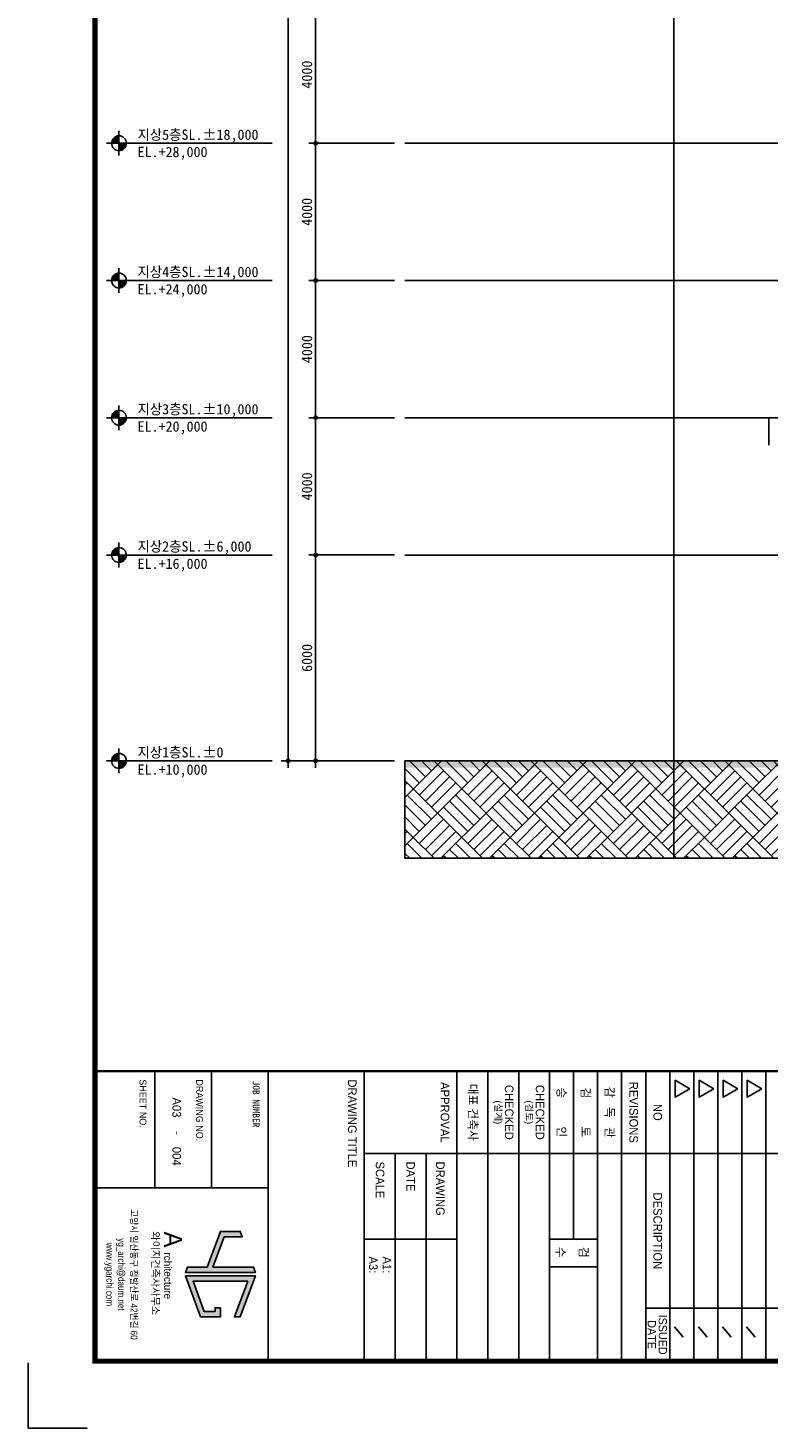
# Model space of a CAD drawing. Header units: millimetres. Extents: x 3445018 to 4174071, y -6064565 to -5122887.
# Tile 162 of 192: x 3847671 to 3869266, y -5365883 to -5325080. Entities that reach past the tile are written whole.
import ezdxf
from ezdxf.enums import TextEntityAlignment as Align

# ---------------------------------------------------------------- set-up
doc = ezdxf.new("R2010")
doc.units = ezdxf.units.MM
doc.header["$MEASUREMENT"] = 0
doc.linetypes.add('CEN', pattern=[66, 60, -2, 2, -2])
doc.layers.get('0').update_dxf_attribs({"linetype": 'CONTINUOUS'})
doc.layers.get('DEFPOINTS').update_dxf_attribs({"linetype": 'CONTINUOUS'})
for name, color, linetype in [('0-TEX(타이틀)', 2, 'CONTINUOUS'), ('3', 3, 'CONTINUOUS'), ('6', 6, 'CONTINUOUS'), ('A_GE_FORM', 7, 'CONTINUOUS'), ('A_GE_TEXT', 3, 'CONTINUOUS'), ('CEN', 13, 'CEN'), ('DIM', 7, 'CONTINUOUS'), ('EL1', 2, 'CONTINUOUS'), ('FI', 6, 'CONTINUOUS'), ('HA', 9, 'CONTINUOUS'), ('SY', 1, 'CONTINUOUS'), ('문자', 2, 'CONTINUOUS')]:
    doc.layers.add(name, color=color, linetype=linetype)
doc.styles.add('HY울릉도 L', font='txt')
doc.styles.add('SDP-S', font='txt')
doc.styles.add('굴림', font='txt')
doc.styles.add('나눔고딕', font='txt')
doc.styles.add('돋움', font='txt')
doc.styles.add('스타일1', font='HYWULM.TTF')
doc.dimstyles.new('SMDI-3', dxfattribs={"dimtxt": 3, "dimasz": 1, "dimexe": 2, "dimexo": 3, "dimgap": 1, "dimtad": 1, "dimdsep": 46, "dimtxsty": 'HY울릉도 L', "dimblk": 'Z_DOT', "dimcen": 2.5, "dimdle": 1.5, "dimclrd": 1, "dimclre": 1, "dimclrt": 2, "dimadec": 0, "dimazin": 0, "dimtfac": 1, "dimtix": 1, "dimtmove": 2, "dimatfit": 3, "dimldrblk": 'Z_DOT', "dimfxl": 2, "dimtvp": 1, "dimtolj": 1, "dimtzin": 0, "dimarcsym": 0})

# ---------------------------------------------------------------- blocks, each defined once
blk = doc.blocks.new('werwwerw')
at = {"true_color": 0xf50000}
h = blk.add_hatch(color=1, dxfattribs=at)
h.dxf.hatch_style = 1
h.paths.add_polyline_path([(1770.34, 1804.71), (1770.34, 1809.72), (1768.84, 1809.16), (1768.84, 1803.61), (1778.84, 1799.9), (1778.84, 1794.35), (1780.34, 1793.79), (1780.34, 1813.42), (1778.84, 1812.87), (1778.84, 1801.5)])
h.paths.add_polyline_path([(1782.84, 1811.27), (1792.84, 1807.56), (1792.84, 1809.16), (1781.34, 1813.42), (1781.34, 1793.79), (1792.84, 1798.05), (1792.84, 1803.61), (1790.24, 1803.61), (1790.24, 1802.11), (1791.34, 1802.11), (1791.34, 1799.09), (1782.84, 1795.95)])
at = {"color": 1, "true_color": 0xf50000}
for points in [[(1770.34, 1809.72), (1768.84, 1809.16), (1768.84, 1803.61), (1778.84, 1799.9), (1778.84, 1794.35), (1780.34, 1793.79), (1780.34, 1813.42), (1778.84, 1812.87), (1778.84, 1801.5), (1770.34, 1804.71), (1770.34, 1809.72), (1768.84, 1809.16)], [(1790.24, 1803.61), (1792.84, 1803.61), (1792.84, 1798.05), (1781.34, 1793.79), (1781.34, 1813.42), (1792.84, 1809.16), (1792.84, 1807.56), (1782.84, 1811.27), (1782.84, 1795.95), (1791.34, 1799.09), (1791.34, 1802.11), (1790.24, 1802.11), (1790.24, 1802.11), (1790.24, 1803.61)]]:
    blk.add_lwpolyline(points, dxfattribs=at)
at = {"color": 1, "true_color": 0xf50000, "insert": (1768.9, 1792.85), "char_height": 5, "attachment_point": 1}
blk.add_mtext_dynamic_manual_height_columns('{\\fBroadway|b0|i0|c0|p82;A}', width=3.0726, gutter_width=12.5, heights=[0], dxfattribs=at)
at = {"insert": (1774.73, 1789.95), "char_height": 2.1, "attachment_point": 1}
blk.add_mtext_dynamic_manual_height_columns('{\\fBroadway|b0|i0|c0|p82;rchitecture}', width=17.5999, gutter_width=12.5, heights=[0], dxfattribs=at)
blk = doc.blocks.new('sheet _서영')
at = {"layer": 'A_GE_FORM', "color": 161}
for p, q in [((-361928.99, -1058960.43), (-361928.99, -1058829.43)), ((-361883.91, -1058878.43), (-361883.91, -1058829.43)), ((-361952.99, -1058843.43), (-361868.89, -1058843.43)), ((-361875.5, -1058846.51), (-361878.46, -1058849.03)), ((-361952.99, -1058850.43), (-361868.89, -1058850.43)), ((-361875.5, -1058853.51), (-361878.46, -1058856.03)), ((-361952.99, -1058857.43), (-361868.89, -1058857.43)), ((-361875.5, -1058860.51), (-361878.46, -1058863.03)), ((-361952.99, -1058864.43), (-361868.89, -1058864.43)), ((-361875.5, -1058867.51), (-361878.46, -1058870.03)), ((-361952.99, -1058871.43), (-361868.89, -1058871.43)), ((-361952.99, -1058878.43), (-361868.49, -1058878.43)), ((-361952.99, -1058885.43), (-361868.49, -1058885.43)), ((-361952.99, -1058892.43), (-361868.49, -1058892.43)), ((-361903.99, -1058906.43), (-361903.99, -1058892.43)), ((-361895.99, -1058906.43), (-361895.99, -1058892.43)), ((-361952.99, -1058899.43), (-361903.99, -1058899.43)), ((-361952.99, -1058906.43), (-361868.49, -1058906.43)), ((-361952.99, -1058915.43), (-361868.49, -1058915.43)), ((-361952.99, -1058924.43), (-361868.49, -1058924.43)), ((-361952.99, -1058933.43), (-361868.49, -1058933.43)), ((-361903.99, -1058960.43), (-361903.99, -1058933.43)), ((-361928.99, -1058942.43), (-361868.49, -1058942.43)), ((-361928.99, -1058951.43), (-361868.49, -1058951.43)), ((-361952.99, -1058960.43), (-361868.49, -1058960.43)), ((-361952.99, -1058988.43), (-361868.49, -1058988.43)), ((-361918.99, -1059038.93), (-361918.99, -1058988.43)), ((-361952.99, -1059004.93), (-361918.99, -1059004.93)), ((-361952.99, -1059021.43), (-361918.99, -1059021.43))]:
    blk.add_line(p, q, dxfattribs=at)
at = {"layer": 'A_GE_FORM'}
for p, q in [((-361848.99, -1059041.18), (-361848.99, -1059058.43)), ((-361848.99, -1059058.43), (-361867.99, -1059058.43))]:
    blk.add_line(p, q, dxfattribs=at)
at = {"layer": 'A_GE_FORM', "const_width": 1.5}
blk.add_lwpolyline([(-361868.49, -1059038.93), (-362670.49, -1059038.93), (-362670.49, -1058483.93), (-361868.49, -1058483.93)], close=True, dxfattribs=at)
at = {"layer": 'A_GE_FORM', "const_width": 0.6}
blk.add_lwpolyline([(-361952.99, -1059038.93), (-361952.99, -1058483.93)], dxfattribs=at)
at = {"layer": 'A_GE_FORM', "color": 7}
for points in [[(-361947.88, -1058844.55), (-361950.34, -1058848.82), (-361945.41, -1058848.82)], [(-361947.88, -1058851.55), (-361950.34, -1058855.82), (-361945.41, -1058855.82)], [(-361947.88, -1058858.55), (-361950.34, -1058862.82), (-361945.41, -1058862.82)], [(-361947.88, -1058865.55), (-361950.34, -1058869.82), (-361945.41, -1058869.82)]]:
    blk.add_lwpolyline(points, close=True, dxfattribs=at)
at = {"xscale": 1.04, "yscale": 1.04, "zscale": 1.04}
blk.add_blockref('werwwerw', (-363745.9, -1060878.12), dxfattribs=at)
at = {"insert": (-361906.28, -1059020.17), "char_height": 2.16, "attachment_point": 1, "line_spacing_factor": 0.9, "style": '스타일1'}
blk.add_mtext_dynamic_manual_height_columns('{\\f이사만루체 Medium|b0|i0|c129|p2;와이지건축사사무소}', width=30.417, gutter_width=10, heights=[0], dxfattribs=at)
at = {"layer": 'A_GE_TEXT'}
for s, height, style, p in [('NO', 2.5, '돋움', (-361940.99, -1058874.93)), ('DESCRIPTION', 2.5, '돋움', (-361906.45, -1058874.93)), ('ISSUED', 2.4, '돋움', (-361876.2, -1058873.45)), ('DATE', 2.4, '돋움', (-361876.2, -1058876.65)), ('REVISIONS', 2.5, '돋움', (-361940.99, -1058881.93)), ('감   독   관', 2.5, '돋움', (-361940.99, -1058888.93)), ('검         토', 2.5, '돋움', (-361940.99, -1058895.93)), ('승         인', 2.5, '돋움', (-361940.99, -1058902.93)), ('CHECKED', 2.5, '돋움', (-361940.99, -1058909.21)), ('(검토)', 2, '돋움', (-361940.99, -1058912.39)), ('CHECKED', 2.5, '돋움', (-361940.99, -1058918.21)), ('(설계)', 2, '돋움', (-361940.99, -1058921.39)), ('대표 건축사', 2.5, '돋움', (-361940.99, -1058928.78)), ('APPROVAL', 2.5, '돋움', (-361940.99, -1058936.93)), ('-', 2.5, '나눔고딕', (-361934.99, -1059014.93))]:
    blk.add_text(s, height=height, dxfattribs=dict(at, style=style)).set_placement(p, align=Align.MIDDLE_CENTER)
at = {"layer": 'A_GE_TEXT', "style": '돋움'}
for s, p in [('검', (-361901.77, -1058897.75)), ('수', (-361901.77, -1058904.47))]:
    blk.add_text(s, height=2.5, dxfattribs=at).set_placement(p)
at = {"layer": 'A_GE_TEXT'}
for s, height, style, p in [('DRAWING', 2.5, '돋움', (-361926.65, -1058938.25)), ('DATE', 2.5, '돋움', (-361926.65, -1058946.92)), ('A1:', 2.5, '돋움', (-361898.99, -1058953.83)), ('SCALE', 2.5, '돋움', (-361926.65, -1058955.83)), ('A3:', 2.5, '돋움', (-361898.99, -1058957.83)), ('DRAWING TITLE', 2.5, '돋움', (-361950.58, -1058963.93)), ('JOB NUMBER', 2, '나눔고딕', (-361950.2, -1058991.93)), ('DRAWING NO.', 2, '돋움', (-361950.59, -1059008.43)), ('SHEET NO.', 2, '돋움', (-361950.59, -1059024.93))]:
    blk.add_text(s, height=height, dxfattribs=dict(at, style=style)).set_placement(p, align=Align.MIDDLE_LEFT)
at = {"layer": 'A_GE_TEXT', "style": '돋움', "width": 0.9}
for s, p in [('고양시 일산동구 정발산로 42번길 60', (-361893.74, -1059027.54)), ('yg_archi@daum.net', (-361893.74, -1059031.18)), ('www.ygarchi.com', (-361893.74, -1059034.62))]:
    blk.add_text(s, height=2, dxfattribs=at).set_placement(p, align=Align.MIDDLE_CENTER)
blk = doc.blocks.new('Z_DOT')
at = {"layer": 'DIM', "color": 1, "ltscale": 3}
for p, q in [((-2, 0), (2, 0)), ((0, -2), (0, 2))]:
    blk.add_line(p, q, dxfattribs=at)
for radius in [0.5, 0.25]:
    blk.add_circle((0, 0), radius, dxfattribs=at)
blk = doc.blocks.new('*D871')
at = {"layer": 'DEFPOINTS', "color": 0, "ltscale": 3, "transparency": 16777216}
for p in [(3855254, -5301139), (3858654, -5301139), (3858654, -5346439)]:
    blk.add_point(p, dxfattribs=at)
at = {"layer": 'DIM', "color": 1, "lineweight": -2, "ltscale": 3, "transparency": 16777216}
for p, q in [((3858354, -5301139), (3855054, -5301139)), ((3855254, -5346339), (3855254, -5301239)), ((3858354, -5346439), (3855054, -5346439))]:
    blk.add_line(p, q, dxfattribs=at)
at = {"layer": 'DIM', "color": 1, "lineweight": -2, "ltscale": 3, "transparency": 16777216, "xscale": 100, "yscale": 100, "zscale": 100}
for p, rotation in [((3855254, -5301139), 90), ((3855254, -5346439), 270)]:
    blk.add_blockref('Z_DOT', p, dxfattribs=dict(at, rotation=rotation))
at = {"layer": 'DIM', "color": 2, "ltscale": 3, "transparency": 16777216, "insert": (3855004, -5323789), "char_height": 300, "attachment_point": 5, "rotation": 90, "style": 'SDP-S'}
blk.add_mtext('\\A1;45300', dxfattribs=at)
blk = doc.blocks.new('*D872')
at = {"layer": 'DEFPOINTS', "color": 0, "ltscale": 3, "transparency": 16777216}
for p in [(3858654, -5336439), (3856054, -5340439), (3858654, -5340439)]:
    blk.add_point(p, dxfattribs=at)
at = {"layer": 'DIM', "color": 1, "lineweight": -2, "ltscale": 3, "transparency": 16777216}
for p, q in [((3858354, -5336439), (3855854, -5336439)), ((3856054, -5336539), (3856054, -5340339)), ((3858354, -5340439), (3855854, -5340439))]:
    blk.add_line(p, q, dxfattribs=at)
at = {"layer": 'DIM', "color": 1, "lineweight": -2, "ltscale": 3, "transparency": 16777216, "xscale": 100, "yscale": 100, "zscale": 100}
for p, rotation in [((3856054, -5336439), 90), ((3856054, -5340439), 270)]:
    blk.add_blockref('Z_DOT', p, dxfattribs=dict(at, rotation=rotation))
at = {"layer": 'DIM', "color": 2, "ltscale": 3, "transparency": 16777216, "insert": (3855804, -5338439), "char_height": 300, "attachment_point": 5, "rotation": 90, "style": 'SDP-S'}
blk.add_mtext('\\A1;4000', dxfattribs=at)
blk = doc.blocks.new('*D873')
at = {"layer": 'DEFPOINTS', "color": 0, "ltscale": 3, "transparency": 16777216}
for p in [(3858654, -5332439), (3856054, -5336439), (3858654, -5336439)]:
    blk.add_point(p, dxfattribs=at)
at = {"layer": 'DIM', "color": 1, "lineweight": -2, "ltscale": 3, "transparency": 16777216}
for p, q in [((3858354, -5332439), (3855854, -5332439)), ((3856054, -5332539), (3856054, -5336339)), ((3858354, -5336439), (3855854, -5336439))]:
    blk.add_line(p, q, dxfattribs=at)
at = {"layer": 'DIM', "color": 1, "lineweight": -2, "ltscale": 3, "transparency": 16777216, "xscale": 100, "yscale": 100, "zscale": 100}
for p, rotation in [((3856054, -5332439), 90), ((3856054, -5336439), 270)]:
    blk.add_blockref('Z_DOT', p, dxfattribs=dict(at, rotation=rotation))
at = {"layer": 'DIM', "color": 2, "ltscale": 3, "transparency": 16777216, "insert": (3855804, -5334439), "char_height": 300, "attachment_point": 5, "rotation": 90, "style": 'SDP-S'}
blk.add_mtext('\\A1;4000', dxfattribs=at)
blk = doc.blocks.new('*D874')
at = {"layer": 'DEFPOINTS', "color": 0, "ltscale": 3, "transparency": 16777216}
for p in [(3858654, -5328439), (3856054, -5332439), (3858654, -5332439)]:
    blk.add_point(p, dxfattribs=at)
at = {"layer": 'DIM', "color": 1, "lineweight": -2, "ltscale": 3, "transparency": 16777216}
for p, q in [((3858354, -5328439), (3855854, -5328439)), ((3856054, -5328539), (3856054, -5332339)), ((3858354, -5332439), (3855854, -5332439))]:
    blk.add_line(p, q, dxfattribs=at)
at = {"layer": 'DIM', "color": 1, "lineweight": -2, "ltscale": 3, "transparency": 16777216, "xscale": 100, "yscale": 100, "zscale": 100}
for p, rotation in [((3856054, -5328439), 90), ((3856054, -5332439), 270)]:
    blk.add_blockref('Z_DOT', p, dxfattribs=dict(at, rotation=rotation))
at = {"layer": 'DIM', "color": 2, "ltscale": 3, "transparency": 16777216, "insert": (3855804, -5330439), "char_height": 300, "attachment_point": 5, "rotation": 90, "style": 'SDP-S'}
blk.add_mtext('\\A1;4000', dxfattribs=at)
blk = doc.blocks.new('*D875')
at = {"layer": 'DEFPOINTS', "color": 0, "ltscale": 3, "transparency": 16777216}
for p in [(3858654, -5324439), (3856054, -5328439), (3858654, -5328439)]:
    blk.add_point(p, dxfattribs=at)
at = {"layer": 'DIM', "color": 1, "lineweight": -2, "ltscale": 3, "transparency": 16777216}
for p, q in [((3858354, -5324439), (3855854, -5324439)), ((3856054, -5324539), (3856054, -5328339)), ((3858354, -5328439), (3855854, -5328439))]:
    blk.add_line(p, q, dxfattribs=at)
at = {"layer": 'DIM', "color": 1, "lineweight": -2, "ltscale": 3, "transparency": 16777216, "xscale": 100, "yscale": 100, "zscale": 100}
for p, rotation in [((3856054, -5324439), 90), ((3856054, -5328439), 270)]:
    blk.add_blockref('Z_DOT', p, dxfattribs=dict(at, rotation=rotation))
at = {"layer": 'DIM', "color": 2, "ltscale": 3, "transparency": 16777216, "insert": (3855804, -5326439), "char_height": 300, "attachment_point": 5, "rotation": 90, "style": 'SDP-S'}
blk.add_mtext('\\A1;4000', dxfattribs=at)
blk = doc.blocks.new('*D882')
at = {"layer": 'DEFPOINTS', "color": 0, "ltscale": 3, "transparency": 16777216}
for p in [(3858654, -5340439), (3856054, -5346439), (3858654, -5346439)]:
    blk.add_point(p, dxfattribs=at)
at = {"layer": 'DIM', "color": 1, "lineweight": -2, "ltscale": 3, "transparency": 16777216}
for p, q in [((3858354, -5340439), (3855854, -5340439)), ((3856054, -5340539), (3856054, -5346339)), ((3858354, -5346439), (3855854, -5346439))]:
    blk.add_line(p, q, dxfattribs=at)
at = {"layer": 'DIM', "color": 1, "lineweight": -2, "ltscale": 3, "transparency": 16777216, "xscale": 100, "yscale": 100, "zscale": 100}
for p, rotation in [((3856054, -5340439), 90), ((3856054, -5346439), 270)]:
    blk.add_blockref('Z_DOT', p, dxfattribs=dict(at, rotation=rotation))
at = {"layer": 'DIM', "color": 2, "ltscale": 3, "transparency": 16777216, "insert": (3855804, -5343439), "char_height": 300, "attachment_point": 5, "rotation": 90, "style": 'SDP-S'}
blk.add_mtext('\\A1;6000', dxfattribs=at)

msp = doc.modelspace()

# ---------------------------------------------------------------- hatches: boundary and pattern name
at = {"layer": 'HA'}
h = msp.add_hatch(dxfattribs=at)
h.set_pattern_fill('G38', color=256, scale=2000, angle=45, style=0, pattern_type=2)
h.set_pattern_definition([(45, (3916880.2, -5324631.8), (-707.107, 707.107), [2000, 0]), (45, (3915996.3, -5323747.9), (9e-14, 1414.214), [1000, -1000]), (45, (3915819.6, -5323571.2), (9e-14, 1414.214), [1000, -1000]), (45, (3915642.8, -5323394.4), (9e-14, 1414.214), [1000, -1000]), (135, (3916880.2, -5324631.8), (-707.107, -707.107), [2000, 0]), (135, (3917057, -5324455.1), (-1414.214, 2e-13), [1000, -1000]), (135, (3917233.8, -5324278.3), (-1414.214, 2e-13), [1000, -1000]), (135, (3917410.6, -5324101.5), (-1414.214, 2e-13), [1000, -1000])])
h.paths.add_polyline_path([(3903361.475, -5349279.63), (3903361.475, -5346439.461), (3858653.706, -5346439.461), (3858653.706, -5349279.63)])

# ---------------------------------------------------------------- linework, layer by layer
at = {"layer": '6'}
msp.add_lwpolyline([(3903361.475, -5349279.63), (3903361.475, -5346439.461), (3858653.706, -5346439.461), (3858653.706, -5349279.63)], close=True, dxfattribs=at)
at = {"layer": 'CEN'}
for p, q in [((3866490.642, -5293351.227), (3866490.642, -5349279.63)), ((3858653.706, -5328439.461), (3903361.475, -5328439.461)), ((3858653.706, -5332439.461), (3903361.475, -5332439.461)), ((3858653.706, -5336439.461), (3903361.475, -5336439.461)), ((3858653.706, -5340439.461), (3903361.475, -5340439.461)), ((3858653.706, -5346439.461), (3903361.475, -5346439.461)), ((3860355.288, -5346439.461), (3905121.4, -5346439.461))]:
    msp.add_line(p, q, dxfattribs=at)
at = {"layer": 'EL1'}
msp.add_solid([(3858653.706, -5346639.461), (3858653.706, -5346439.461), (3903361.475, -5346639.461), (3903361.475, -5346439.461)], dxfattribs=at)
at = {"layer": 'FI', "ltscale": 200}
msp.add_line((3869265.642, -5337239.461), (3869265.642, -5336439.461), dxfattribs=at)
at = {"layer": 'SY'}
for p, q in [((3850323.097, -5328079.461), (3850323.097, -5328799.461)), ((3849963.097, -5328439.461), (3850683.097, -5328439.461)), ((3850323.097, -5328439.461), (3854788.55, -5328439.461)), ((3849963.097, -5332439.461), (3850683.097, -5332439.461)), ((3850323.097, -5332079.461), (3850323.097, -5332799.461)), ((3850323.097, -5332439.461), (3854788.55, -5332439.461)), ((3850323.097, -5336079.461), (3850323.097, -5336799.461)), ((3849963.097, -5336439.461), (3850683.097, -5336439.461)), ((3850323.097, -5336439.461), (3854788.55, -5336439.461)), ((3850323.097, -5340079.461), (3850323.097, -5340799.461)), ((3849963.097, -5340439.461), (3850683.097, -5340439.461)), ((3850323.097, -5340439.461), (3854788.55, -5340439.461)), ((3850323.097, -5346079.461), (3850323.097, -5346799.461)), ((3849963.097, -5346439.461), (3850683.097, -5346439.461)), ((3850323.097, -5346439.461), (3854788.55, -5346439.461))]:
    msp.add_line(p, q, dxfattribs=at)
for centre in [(3850323.097, -5328439.461), (3850323.097, -5332439.461), (3850323.097, -5336439.461), (3850323.097, -5340439.461), (3850323.097, -5346439.461)]:
    msp.add_circle(centre, 216, dxfattribs=at)
for points in [[(3850323.097, -5328223.461), (3850323.097, -5328439.461), (3850107.097, -5328439.461)], [(3850160.556, -5328297.206), (3850107.097, -5328439.461), (3850123.041, -5328358.014)], [(3850107.097, -5328439.461), (3850160.556, -5328297.206), (3850247.538, -5328299.02)], [(3850160.556, -5328297.206), (3850323.097, -5328223.461), (3850231.747, -5328243.729)], [(3850160.556, -5328297.206), (3850247.538, -5328299.02), (3850323.097, -5328223.461)], [(3850539.097, -5328439.461), (3850323.097, -5328439.461), (3850323.097, -5328655.461)], [(3850323.097, -5328655.461), (3850465.352, -5328602.002), (3850463.538, -5328515.02)], [(3850465.352, -5328602.002), (3850323.097, -5328655.461), (3850404.544, -5328639.517)], [(3850465.352, -5328602.002), (3850463.538, -5328515.02), (3850539.097, -5328439.461)], [(3850465.352, -5328602.002), (3850539.097, -5328439.461), (3850518.83, -5328530.811)], [(3850323.097, -5332223.461), (3850323.097, -5332439.461), (3850107.097, -5332439.461)], [(3850160.556, -5332297.206), (3850107.097, -5332439.461), (3850123.041, -5332358.014)], [(3850107.097, -5332439.461), (3850160.556, -5332297.206), (3850247.538, -5332299.02)], [(3850160.556, -5332297.206), (3850323.097, -5332223.461), (3850231.747, -5332243.729)], [(3850160.556, -5332297.206), (3850247.538, -5332299.02), (3850323.097, -5332223.461)], [(3850539.097, -5332439.461), (3850323.097, -5332439.461), (3850323.097, -5332655.461)], [(3850465.352, -5332602.002), (3850463.538, -5332515.02), (3850539.097, -5332439.461)], [(3850465.352, -5332602.002), (3850539.097, -5332439.461), (3850518.83, -5332530.811)], [(3850323.097, -5332655.461), (3850465.352, -5332602.002), (3850463.538, -5332515.02)], [(3850465.352, -5332602.002), (3850323.097, -5332655.461), (3850404.544, -5332639.517)], [(3850323.097, -5336223.461), (3850323.097, -5336439.461), (3850107.097, -5336439.461)], [(3850160.556, -5336297.206), (3850107.097, -5336439.461), (3850123.041, -5336358.014)], [(3850107.097, -5336439.461), (3850160.556, -5336297.206), (3850247.538, -5336299.02)], [(3850160.556, -5336297.206), (3850323.097, -5336223.461), (3850231.747, -5336243.729)], [(3850160.556, -5336297.206), (3850247.538, -5336299.02), (3850323.097, -5336223.461)], [(3850539.097, -5336439.461), (3850323.097, -5336439.461), (3850323.097, -5336655.461)], [(3850323.097, -5336655.461), (3850465.352, -5336602.002), (3850463.538, -5336515.02)], [(3850465.352, -5336602.002), (3850463.538, -5336515.02), (3850539.097, -5336439.461)], [(3850465.352, -5336602.002), (3850539.097, -5336439.461), (3850518.83, -5336530.811)], [(3850465.352, -5336602.002), (3850323.097, -5336655.461), (3850404.544, -5336639.517)], [(3850323.097, -5340223.461), (3850323.097, -5340439.461), (3850107.097, -5340439.461)], [(3850160.556, -5340297.206), (3850107.097, -5340439.461), (3850123.041, -5340358.014)], [(3850107.097, -5340439.461), (3850160.556, -5340297.206), (3850247.538, -5340299.02)], [(3850160.556, -5340297.206), (3850323.097, -5340223.461), (3850231.747, -5340243.729)], [(3850160.556, -5340297.206), (3850247.538, -5340299.02), (3850323.097, -5340223.461)], [(3850539.097, -5340439.461), (3850323.097, -5340439.461), (3850323.097, -5340655.461)], [(3850323.097, -5340655.461), (3850465.352, -5340602.002), (3850463.538, -5340515.02)], [(3850465.352, -5340602.002), (3850323.097, -5340655.461), (3850404.544, -5340639.517)], [(3850465.352, -5340602.002), (3850463.538, -5340515.02), (3850539.097, -5340439.461)], [(3850465.352, -5340602.002), (3850539.097, -5340439.461), (3850518.83, -5340530.811)], [(3850323.097, -5346223.461), (3850323.097, -5346439.461), (3850107.097, -5346439.461)], [(3850160.556, -5346297.206), (3850107.097, -5346439.461), (3850123.041, -5346358.014)], [(3850107.097, -5346439.461), (3850160.556, -5346297.206), (3850247.538, -5346299.02)], [(3850160.556, -5346297.206), (3850323.097, -5346223.461), (3850231.747, -5346243.729)], [(3850160.556, -5346297.206), (3850247.538, -5346299.02), (3850323.097, -5346223.461)], [(3850539.097, -5346439.461), (3850323.097, -5346439.461), (3850323.097, -5346655.461)], [(3850323.097, -5346655.461), (3850465.352, -5346602.002), (3850463.538, -5346515.02)], [(3850465.352, -5346602.002), (3850323.097, -5346655.461), (3850404.544, -5346639.517)], [(3850465.352, -5346602.002), (3850463.538, -5346515.02), (3850539.097, -5346439.461)], [(3850465.352, -5346602.002), (3850539.097, -5346439.461), (3850518.83, -5346530.811)]]:
    msp.add_solid(points, dxfattribs=at)

# ---------------------------------------------------------------- block references
at = {"layer": '3', "xscale": 100, "yscale": 100, "zscale": 100, "rotation": 270}
msp.add_blockref('sheet _서영', (109753514.9, -41550781.593), dxfattribs=at)

# ---------------------------------------------------------------- texts
at = {"layer": '0-TEX(타이틀)', "style": '굴림'}
for s, p in [('A03', (3852004.429, -5356831.876)), ('004', (3852004.429, -5358235.396))]:
    msp.add_text(s, height=250, rotation=270, dxfattribs=at).set_placement(p, align=Align.MIDDLE_RIGHT)
at = {"layer": '문자', "linetype": 'Continuous', "style": 'SDP-S'}
for s, p in [('지상5층SL.%%P18,000', (3850863.256, -5328339.881)), ('EL.+28,000', (3850863.256, -5328843.411)), ('지상4층SL.%%P14,000', (3850863.256, -5332339.881)), ('EL.+24,000', (3850863.256, -5332843.411)), ('지상3층SL.%%P10,000', (3850863.256, -5336339.881)), ('EL.+20,000', (3850863.256, -5336843.411)), ('지상2층SL.%%P6,000', (3850863.256, -5340339.881)), ('EL.+16,000', (3850863.256, -5340843.411)), ('지상1층SL.%%P0', (3850863.256, -5346339.881)), ('EL.+10,000', (3850863.256, -5346843.411))]:
    msp.add_text(s, height=300, dxfattribs=at).set_placement(p)

# ---------------------------------------------------------------- dimensions: what is measured, and where the dimension line sits
at = {"layer": 'DIM', "ltscale": 3}
for base, p1, p2, picture, middle in [((3855253.706, -5301139.461), (3858653.706, -5346439.461), (3858653.706, -5301139.461), '*D871', (3855003.503, -5323789.461)), ((3856053.706, -5328439.461), (3858653.706, -5324439.461), (3858653.706, -5328439.461), '*D875', (3855803.503, -5326439.461)), ((3856053.706, -5332439.461), (3858653.706, -5328439.461), (3858653.706, -5332439.461), '*D874', (3855803.503, -5330439.461)), ((3856053.706, -5336439.461), (3858653.706, -5332439.461), (3858653.706, -5336439.461), '*D873', (3855803.503, -5334439.461)), ((3856053.706, -5340439.461), (3858653.706, -5336439.461), (3858653.706, -5340439.461), '*D872', (3855803.503, -5338439.461)), ((3856053.706, -5346439.461), (3858653.706, -5340439.461), (3858653.706, -5346439.461), '*D882', (3855803.503, -5343439.461))]:
    dim = msp.add_linear_dim(base=base, p1=p1, p2=p2, angle=90, dimstyle='SMDI-3', override={"dimscale": 100, "dimtxsty": 'SDP-S'}, dxfattribs=at)
    dim.commit()
    dim.dimension.update_dxf_attribs({"geometry": picture, "text_midpoint": middle})

doc.saveas('drawing.dxf')
